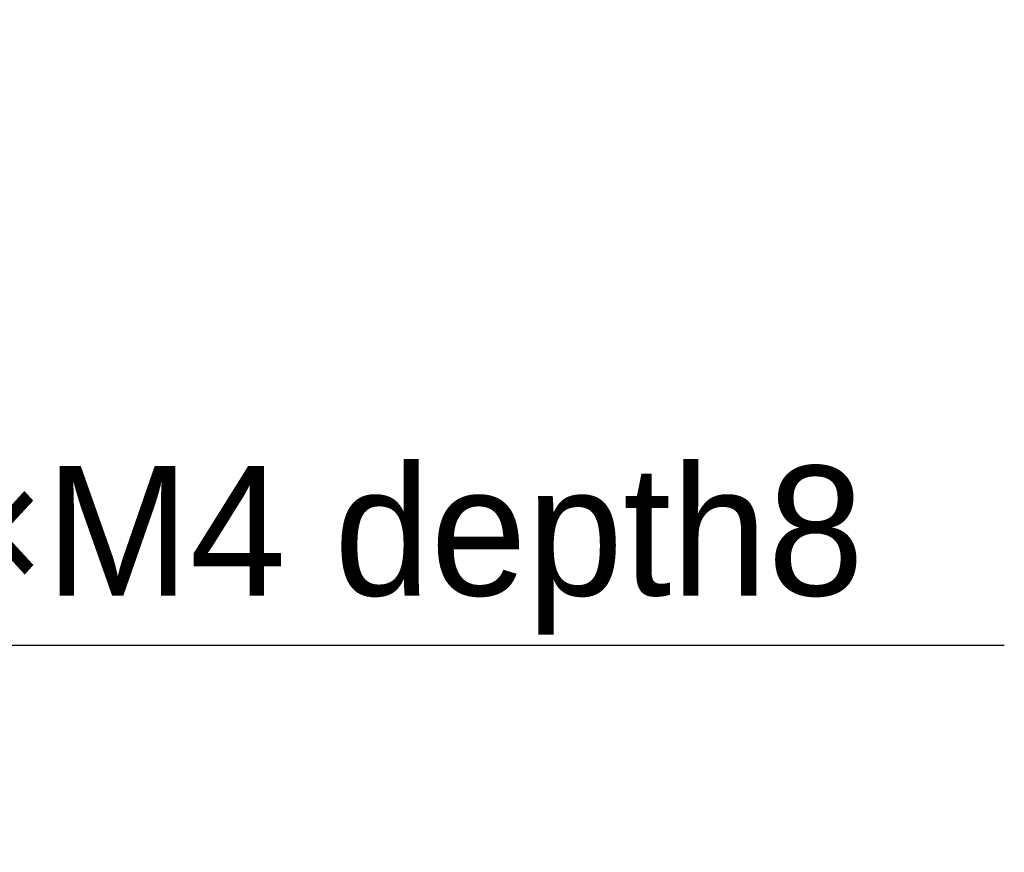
# Model space of a CAD drawing. Header units: millimetres. Extents: x 5828 to 6704, y 123 to 421.
# Tile 38 of 256: x 6419 to 6430, y 176 to 186. Entities that reach past the tile are written whole.
import ezdxf
from ezdxf import colors
from ezdxf.entities.mleader import LeaderData, LeaderLine
from ezdxf.math import Vec2, Vec3

# ---------------------------------------------------------------- set-up
doc = ezdxf.new("R2010")
doc.units = ezdxf.units.MM
doc.layers.add('多重引线', color=7, linetype='Continuous')
doc.styles.get("Standard").update_dxf_attribs({"font": 'msyh.ttc'})

msp = doc.modelspace()

# ---------------------------------------------------------------- leaders
at = {"layer": '多重引线'}
ml = msp.add_multileader_mtext('Standard', dxfattribs=at)
ml.set_content('{\\fAlibaba PuHuiTi 3.0 65 Medium|b0|i0|c134|p18;\\C256;2\\C0;×\\C256;M4 depth8}')
ml.set_leader_properties(linetype='ByLayer')
ml.build(insert=Vec2(0, 0))
ml.multileader.update_dxf_attribs({"text_left_attachment_type": 5, "text_right_attachment_type": 5, "dogleg_length": 2, "arrow_head_size": 1.25})
ctx = ml.context
ctx.base_point, ctx.char_height, ctx.arrow_head_size, ctx.landing_gap_size, ctx.plane_origin = Vec3(6416.3734, 178.6099), 1.5, 1.25, 0.5, Vec3(6406.7513, 189.9248)
ctx.left_attachment, ctx.right_attachment = 5, 5
notes = []
notes.append((ctx, [(0, (1, 1, 0), (6414.3734, 178.6099), (1, 0), 2, [(0, [(6406.5795, 188.6586)], 0, [])])]))
ctx.mtext.insert, ctx.mtext.flow_direction = Vec3(6416.8734, 180.6848), 5
for ctx, leaders in notes:
    for number, flags, end, landing, length, lines in leaders:
        leader = LeaderData()
        leader.index, (leader.has_last_leader_line, leader.has_dogleg_vector, leader.attachment_direction) = number, flags
        leader.last_leader_point, leader.dogleg_vector, leader.dogleg_length = Vec3(end), Vec3(landing), length
        for number, points, colour, breaks in lines:
            line = LeaderLine()
            line.index, line.vertices, line.color, line.breaks = number, Vec3.list(points), colors.encode_raw_color(colour), breaks
            leader.lines.append(line)
        ctx.leaders.append(leader)

doc.saveas('drawing.dxf')
